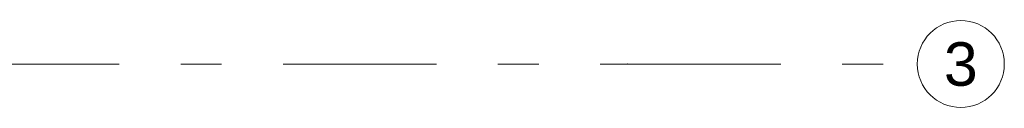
# Model space of a CAD drawing. Header units: millimetres. Extents: x 11681 to 15516, y 25095 to 29743.
# Tile 7 of 96: x 13113 to 13452, y 26010 to 26040. Entities that reach past the tile are written whole.
import ezdxf
from ezdxf.enums import TextEntityAlignment as Align

# ---------------------------------------------------------------- set-up
doc = ezdxf.new("R2010")
doc.units = ezdxf.units.MM
doc.linetypes.add('Przerywana podwójnie', pattern=[109.361107, 52.916665, -21.166666, 14.111111, -21.166666])
doc.layers.add('410-K Osie główne_Nr_pióra__11', color=7, linetype='Continuous', lineweight=0)
doc.layers.add('XREF', color=8, linetype='Continuous', lineweight=9)
doc.layers.add('410-K Osie główne_Nr_pióra__95', color=7, linetype='Continuous', lineweight=0, true_color=0x7c7c7c)
doc.styles.add('STYL_AUTOMATYCZNY_1', font='arial.ttf')

# ---------------------------------------------------------------- blocks, each defined once
blk = doc.blocks.new('parter 2025.10.15')
at = {"layer": '410-K Osie główne_Nr_pióra__95', "color": 8, "linetype": 'Przerywana podwójnie', "lineweight": 5}
for p, q in [((-63, 633.81), (1039.92, 633.81)), ((1039.92, 633.81), (1139.92, 633.81))]:
    blk.add_line(p, q, dxfattribs=at)
at = {"layer": '410-K Osie główne_Nr_pióra__95', "color": 8, "linetype": 'Continuous', "lineweight": 5}
blk.add_circle((1154.92, 633.81), 15, dxfattribs=at)
at = {"layer": '410-K Osie główne_Nr_pióra__95', "color": 8, "linetype": 'Przerywana podwójnie', "lineweight": 5}
blk.add_point((1039.92, 633.81), dxfattribs=at)
blk.add_point((1039.92, 633.81), dxfattribs=at)
at = {"layer": '410-K Osie główne_Nr_pióra__11', "color": 8, "lineweight": 5, "style": 'STYL_AUTOMATYCZNY_1'}
blk.add_text('3', height=15, dxfattribs=at).set_placement((1154.92, 641.31), align=Align.TOP_CENTER)

msp = doc.modelspace()

# ---------------------------------------------------------------- block references
at = {"layer": 'XREF'}
msp.add_blockref('parter 2025.10.15', (12282.34, 25390.78), dxfattribs=at)

doc.saveas('drawing.dxf')
